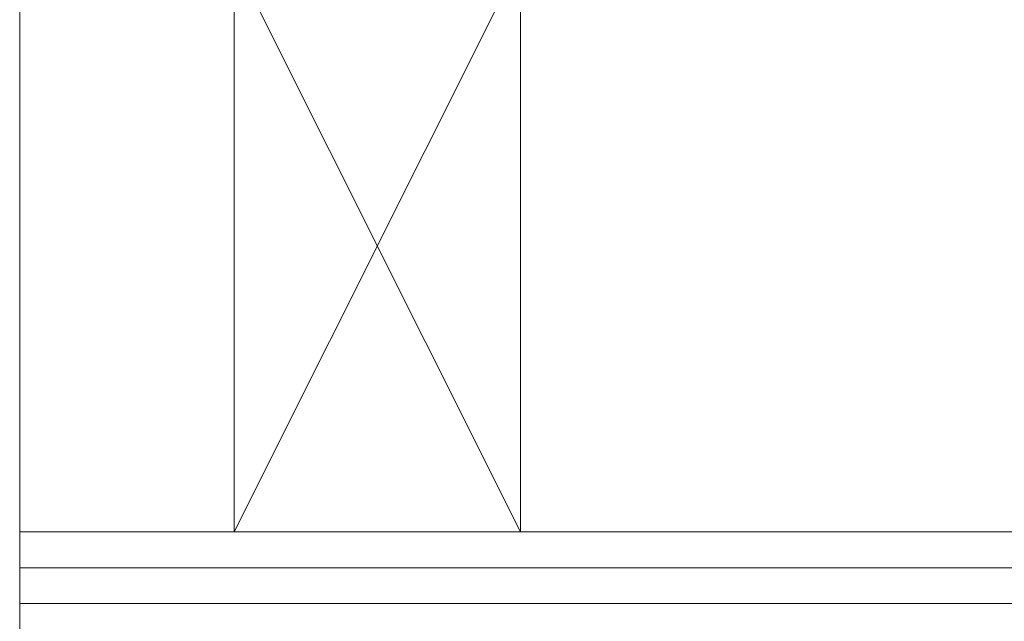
# Model space of a CAD drawing. Extents: x 1911006 to 2186114, y 709265 to 747216.
# Tile 123 of 256: x 1921492 to 1921520, y 735176 to 735193. Entities that reach past the tile are written whole.
import ezdxf

# ---------------------------------------------------------------- set-up
doc = ezdxf.new("R2010")
doc.units = 0
doc.header["$LTSCALE"] = 500
doc.header["$MEASUREMENT"] = 0
for name, color, linetype, lineweight in [('_MB_inne_0.15', 251, 'CONTINUOUS', 15), ('_MB_kreskowanie_szklo_0.09', 157, 'CONTINUOUS', 9), ('_MB_szklo_0.15', 142, 'CONTINUOUS', 15)]:
    doc.layers.add(name, color=color, linetype=linetype, lineweight=lineweight)

msp = doc.modelspace()

# ---------------------------------------------------------------- linework, layer by layer
at = {"layer": '_MB_inne_0.15', "color": 7}
msp.add_lwpolyline([(1921498.454, 735194.427), (1921498.454, 735178.427), (1921492.454, 735178.427), (1921492.454, 735194.427)], close=True, dxfattribs=at)
msp.add_lwpolyline([(1921506.454, 735178.427), (1921506.454, 735194.427), (1921498.454, 735194.427), (1921498.454, 735178.427), (1921506.454, 735178.427), (1921498.454, 735194.427), (1921498.454, 735178.427), (1921506.454, 735194.427)], dxfattribs=at)
at = {"layer": '_MB_kreskowanie_szklo_0.09', "color": 7}
for points in [[(1921492.454, 735177.427), (1922410.454, 735177.427)], [(1921492.454, 735176.427), (1922410.454, 735176.427)]]:
    msp.add_lwpolyline(points, dxfattribs=at)
at = {"layer": '_MB_szklo_0.15', "color": 7}
msp.add_lwpolyline([(1922410.454, 735174.427), (1921492.454, 735174.427), (1921492.454, 735178.427), (1922410.454, 735178.427)], dxfattribs=at)

doc.saveas('drawing.dxf')
